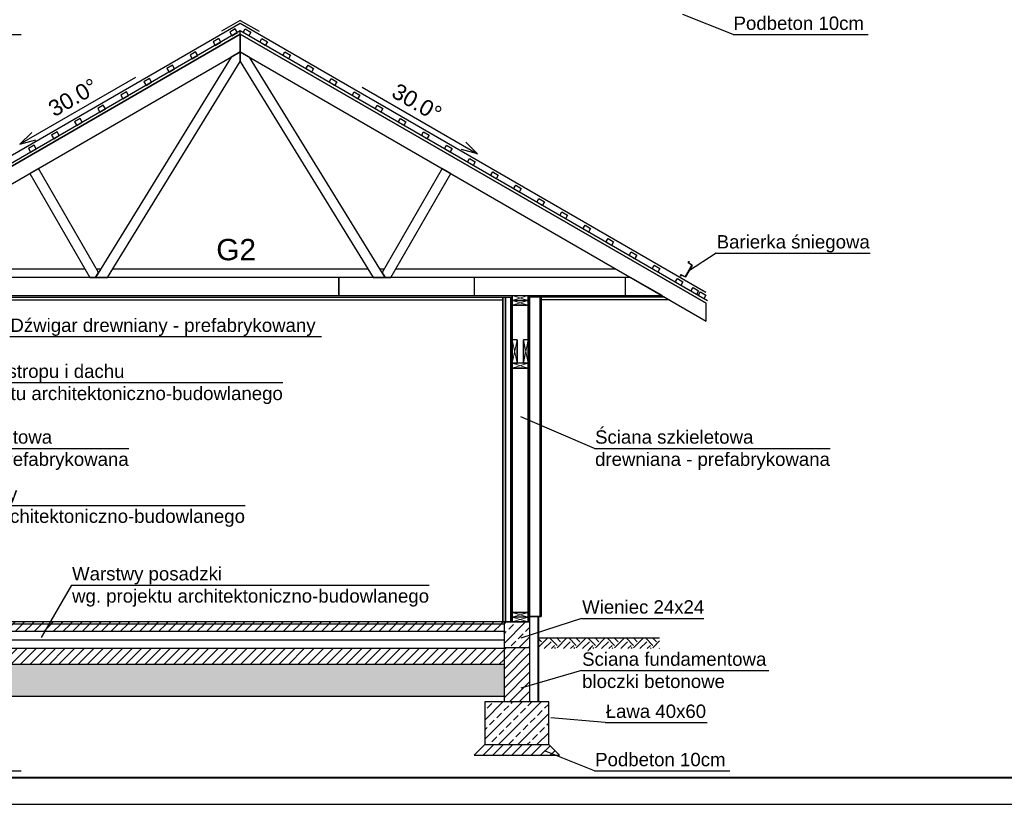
# Model space of a CAD drawing. Header units: centimetres. Extents: x 30569 to 37228, y -36705 to -28476.
# Tile 5 of 29: x 31203 to 32127, y -34973 to -34238. Entities that reach past the tile are written whole.
import ezdxf
from ezdxf.enums import TextEntityAlignment as Align

# ---------------------------------------------------------------- set-up
doc = ezdxf.new("R2010")
doc.units = ezdxf.units.CM
for name, color, linetype in [('cienka', 1, 'Continuous'), ('izolacja', 1, 'BATTING'), ('konstrukcja', 2, 'Continuous'), ('opis', 1, 'Continuous'), ('Standard', 7, 'Continuous'), ('Wymiary', 1, 'Continuous')]:
    doc.layers.add(name, color=color, linetype=linetype)
doc.layers.add('ramka', color=3, linetype='Continuous', lineweight=40)
doc.styles.add('Arial_PMR', font='arial.ttf')
doc.styles.get("Standard").update_dxf_attribs({"font": 'arial.ttf'})
doc.linetypes.add('BATTING', pattern='A,0.00254,-2.54,[134,ltypeshp.shx,S=2.54,R=0,X=-2.54,Y=0],-5.08,[134,ltypeshp.shx,S=2.54,R=180,X=2.54,Y=0],-2.54', length=10.16254)
pattern_1 = [(45, (16186.198, -35374.7966), (-4.490128, 4.490128), [])]
pattern_2 = [(45, (16054.375, -35374.797), (-8.980256, 8.980256), []), (45, (16063.355, -35374.797), (-8.980256, 8.980256), [6.35, -3.175])]

msp = doc.modelspace()

# ---------------------------------------------------------------- hatches: boundary and pattern name
at = {"layer": 'Wymiary', "transparency": 33554687}
h = msp.add_hatch(dxfattribs=at)
h.set_pattern_fill('ANSI31', color=256, scale=2)
h.set_pattern_definition(pattern_1)
h.paths.add_polyline_path([(31230.9, -34804.24), (31657.68, -34804.27), (31657.68, -34802.27), (31656.68, -34802.27), (31232.05, -34802.24)])
h.paths.add_polyline_path([(31232.05, -34802.24), (31033.1, -34802.22), (31033.1, -34804.22), (31230.9, -34804.24)])
h = msp.add_hatch(dxfattribs=at)
h.set_pattern_fill('ANSI31', color=256, scale=2)
h.set_pattern_definition(pattern_1)
h.paths.add_polyline_path([(31033.1, -34811.22), (31033.1, -34804.22), (31657.68, -34804.27), (31657.68, -34811.27)])
h = msp.add_hatch(dxfattribs=at)
h.set_pattern_fill('ANSI33', color=256, scale=2)
h.set_pattern_definition(pattern_2)
h.paths.add_polyline_path([(31659.18, -34802.27), (31657.68, -34802.27), (31657.68, -34826.27), (31681.68, -34826.27), (31681.68, -34802.27), (31680.43, -34802.27), (31665.43, -34802.27), (31659.18, -34802.27)], is_closed=False)
h = msp.add_hatch(dxfattribs=at)
h.set_pattern_fill('EARTH', color=256, scale=2, angle=45)
h.set_pattern_definition([(45, (-129.823, -690.266), (0, 17.9605122), [12.7, -12.7]), (45, (-133.19, -686.898), (0, 17.9605122), [12.7, -12.7]), (45, (-136.558, -683.531), (0, 17.9605122), [12.7, -12.7]), (135, (-136.558, -681.286), (-17.9605122, 2e-15), [12.7, -12.7]), (135, (-133.19, -677.918), (-17.9605122, 2e-15), [12.7, -12.7]), (135, (-129.823, -674.55), (-17.9605122, 2e-15), [12.7, -12.7])])
h.paths.add_polyline_path([(31690.48, -34827.27), (31803.68, -34827.27), (31803.68, -34817.27), (31690.48, -34817.27)])
h = msp.add_hatch(dxfattribs=at)
h.set_pattern_fill('ANSI31', color=256, scale=2)
h.set_pattern_definition(pattern_1)
h.paths.add_polyline_path([(31657.68, -34842.22), (31657.68, -34827.22), (31033.1, -34827.22), (31033.1, -34842.22)])
h = msp.add_hatch(dxfattribs=at)
h.set_pattern_fill('ANSI31', color=256, scale=2)
h.set_pattern_definition(pattern_1)
h.paths.add_polyline_path([(31657.68, -34877.27), (31681.68, -34877.27), (31681.68, -34826.27), (31657.68, -34826.27)])
h = msp.add_hatch(dxfattribs=at)
h.set_pattern_fill('AR-CONC', color=256, scale=0.1)
h.set_pattern_definition([(50, (16186.198, -35374.797), (18.218467, -1.593909), [1.905, -20.955]), (355, (16186.198, -35374.797), (-3.524342, 19.105685), [1.524, -16.764058]), (100.45144, (16187.716, -35374.93), (14.694125, 17.511775), [1.619, -17.809024]), (46.1842, (16186.198, -35369.717), (27.107904, -4.204233), [2.8575, -31.4325]), (96.63556, (16188.457, -35370.067), (23.740413, 24.742612), [2.4285, -26.71356]), (351.18415, (16186.198, -35369.717), (23.740413, 24.74261), [2.285997, -25.145973]), (21, (16188.738, -35370.987), (15.161439, -10.22652), [1.905, -20.955]), (326, (16188.738, -35370.987), (6.180203, 18.418797), [1.524, -16.764]), (71.45144, (16190.001, -35371.839), (21.341642, 8.192277), [1.619, -17.808994]), (37.5, (16186.198, -35374.7966), (0.3088603, 8.455504), [0, -16.5608, 0, -17.018, 0, -16.8275]), (7.5, (16186.198, -35374.797), (6.681966, 10.0180575), [0, -9.7028, 0, -16.1798, 0, -6.4135]), (327.5, (16180.5336, -35374.7966), (13.5590595, -0.5728744), [0, -6.35, 0, -19.812, 0, -26.289]), (317.5, (16177.994, -35374.797), (14.812918, 2.542649), [0, -8.255, 0, -13.1572, 0, -18.669])])
h.paths.add_polyline_path([(31657.68, -34872.22), (31657.68, -34842.22), (31033.1, -34842.22), (31033.1, -34872.22)])
h = msp.add_hatch(dxfattribs=at)
h.set_pattern_fill('ANSI33', color=256, scale=2)
h.set_pattern_definition(pattern_2)
h.paths.add_polyline_path([(31699.68, -34917.27), (31699.68, -34877.27), (31639.68, -34877.27), (31639.68, -34917.27)])
h = msp.add_hatch(dxfattribs=at)
h.set_pattern_fill('ANSI31', color=256, scale=2)
h.set_pattern_definition([(45, (18242.193, -35265.927), (-4.490128, 4.490128), [])])
h.paths.add_polyline_path([(31709.68, -34927.27), (31699.68, -34917.27), (31639.68, -34917.27), (31629.68, -34927.27)])

# ---------------------------------------------------------------- linework, layer by layer
for p, q in [((31872.52, -34251.63), (31825.48, -34232.91)), ((31077.95, -34251.63), (31204.66, -34251.63)), ((31872.52, -34251.63), (31999.22, -34251.63)), ((31856.68, -34456.53), (31830.86, -34473.24)), ((31856.68, -34456.53), (32001.12, -34456.53)), ((31194.18, -34534.77), (31486.38, -34534.77)), ((31114.83, -34577.84), (31450.36, -34577.84)), ((31742.61, -34639.54), (31673.54, -34610)), ((31084.79, -34639.54), (31305.74, -34639.54)), ((31742.61, -34639.54), (31963.57, -34639.54)), ((31079.35, -34692.94), (31414.88, -34692.94)), ((31252, -34767.71), (31223.55, -34816.96)), ((31252, -34767.71), (31587.54, -34767.71)), ((31730.49, -34798.85), (31673.48, -34817.32)), ((31730.49, -34798.85), (31845.13, -34798.85)), ((31730.49, -34847.75), (31673.48, -34864.36)), ((31730.49, -34847.75), (31906.16, -34847.75)), ((31752.56, -34896.62), (31701.68, -34892.2)), ((31752.56, -34896.62), (31848.23, -34896.62)), ((31742.7, -34941.89), (31695.65, -34923.17)), ((31077.95, -34941.89), (31204.66, -34941.89)), ((31742.7, -34941.89), (31869.4, -34941.89))]:
    msp.add_line(p, q)
at = {"layer": 'cienka', "lineweight": 0}
for p, q in [((31665.43, -34500.77), (31680.43, -34496.27)), ((31680.43, -34500.77), (31665.43, -34496.27)), ((31680.43, -34496.27), (31665.43, -34500.77)), ((31665.43, -34496.27), (31680.43, -34500.77)), ((31680.43, -34500.77), (31665.43, -34505.27)), ((31665.43, -34500.77), (31680.43, -34505.27)), ((31669.93, -34559.77), (31665.43, -34537.77)), ((31669.93, -34537.77), (31665.43, -34559.77)), ((31680.43, -34559.77), (31675.93, -34537.77)), ((31680.43, -34537.77), (31675.93, -34559.77)), ((31680.43, -34564.27), (31665.43, -34559.77)), ((31680.43, -34559.77), (31665.43, -34564.27)), ((31665.43, -34793.27), (31680.43, -34797.77)), ((31665.43, -34797.77), (31680.43, -34793.27)), ((31665.43, -34797.77), (31680.43, -34802.27)), ((31665.43, -34802.27), (31680.43, -34797.77))]:
    msp.add_line(p, q, dxfattribs=at)
at = {"layer": 'Defpoints'}
msp.add_lwpolyline([(30568.77, -34973.18), (33168.77, -34973.18), (33168.77, -33488.18), (30568.77, -33488.18)], close=True, dxfattribs=at)
at = {"layer": 'izolacja', "ltscale": 0.8}
msp.add_line((31657.68, -34819.27), (31033.1, -34819.22), dxfattribs=at)
at = {"layer": 'konstrukcja'}
for p, q in [((30973.3, -34503.43), (31410.3, -34251.13)), ((31410.3, -34251.13), (30973.3, -34503.43)), ((31410.3, -34251.13), (30973.3, -34503.43)), ((31410.3, -34251.13), (31847.3, -34503.43)), ((31410.3, -34267.87), (31410.3, -34251.13)), ((31410.3, -34267.87), (31410.3, -34251.13)), ((31410.3, -34251.13), (31410.3, -34267.87)), ((31847.3, -34503.43), (31410.3, -34251.13)), ((31410.3, -34251.13), (31410.3, -34267.87)), ((31847.3, -34503.43), (31410.3, -34251.13)), ((31014.7, -34496.27), (31410.3, -34267.87)), ((31014.7, -34496.27), (31410.3, -34267.87)), ((31401.65, -34272.87), (31274.53, -34479.27)), ((31401.65, -34272.87), (31274.53, -34479.27)), ((31410.3, -34267.87), (31401.65, -34272.87)), ((31410.3, -34267.87), (31401.65, -34272.87)), ((31410.3, -34267.87), (31847.3, -34520.17)), ((31410.3, -34267.87), (31847.3, -34520.17)), ((31410.3, -34276.93), (31410.3, -34267.87)), ((31410.3, -34276.93), (31410.3, -34267.87)), ((31418.96, -34272.87), (31410.3, -34267.87)), ((31410.3, -34267.87), (31410.3, -34276.93)), ((31418.96, -34272.87), (31410.3, -34267.87)), ((31410.3, -34267.87), (31410.3, -34276.93)), ((31546.08, -34479.27), (31418.96, -34272.87)), ((31546.08, -34479.27), (31418.96, -34272.87)), ((31285.68, -34479.27), (31410.3, -34276.93)), ((31285.68, -34479.27), (31410.3, -34276.93)), ((31410.3, -34276.93), (31534.93, -34479.27)), ((31410.3, -34276.93), (31534.93, -34479.27)), ((31221.05, -34377.14), (31212.82, -34381.89)), ((31221.05, -34377.14), (31212.82, -34381.89)), ((31212.82, -34381.89), (31269.04, -34479.27)), ((31212.82, -34381.89), (31269.04, -34479.27)), ((31277.36, -34474.67), (31221.05, -34377.14)), ((31277.36, -34474.67), (31221.05, -34377.14)), ((31599.56, -34377.14), (31543.25, -34474.67)), ((31599.56, -34377.14), (31543.25, -34474.67)), ((31551.57, -34479.27), (31607.79, -34381.89)), ((31551.57, -34479.27), (31607.79, -34381.89)), ((31607.79, -34381.89), (31599.56, -34377.14)), ((31607.79, -34381.89), (31599.56, -34377.14)), ((31274.53, -34479.27), (31277.36, -34474.67)), ((31274.53, -34479.27), (31277.36, -34474.67)), ((31543.25, -34474.67), (31546.08, -34479.27)), ((31543.25, -34474.67), (31546.08, -34479.27)), ((31502.9, -34479.27), (31044.15, -34479.27)), ((31502.9, -34479.27), (31044.15, -34479.27)), ((31269.04, -34479.27), (31274.53, -34479.27)), ((31269.04, -34479.27), (31274.53, -34479.27)), ((31274.53, -34479.27), (31285.68, -34479.27)), ((31274.53, -34479.27), (31285.68, -34479.27)), ((31776.46, -34479.27), (31502.9, -34479.27)), ((31502.9, -34479.27), (31502.9, -34496.27)), ((31776.46, -34479.27), (31502.9, -34479.27)), ((31502.9, -34479.27), (31502.9, -34496.27)), ((31502.9, -34496.27), (31502.9, -34479.27)), ((31502.9, -34496.27), (31502.9, -34479.27)), ((31534.93, -34479.27), (31546.08, -34479.27)), ((31534.93, -34479.27), (31546.08, -34479.27)), ((31546.08, -34479.27), (31551.57, -34479.27)), ((31546.08, -34479.27), (31551.57, -34479.27)), ((31629.71, -34479.27), (31629.71, -34496.27)), ((31771.7, -34479.27), (31629.71, -34479.27)), ((31629.71, -34479.27), (31629.71, -34496.27)), ((31771.7, -34479.27), (31629.71, -34479.27)), ((31629.71, -34479.27), (31629.71, -34496.27)), ((31771.7, -34479.27), (31629.71, -34479.27)), ((31629.71, -34479.27), (31629.71, -34496.27)), ((31771.7, -34479.27), (31629.71, -34479.27)), ((31771.7, -34496.27), (31771.7, -34479.27)), ((31771.7, -34496.27), (31771.7, -34479.27)), ((31771.7, -34496.27), (31771.7, -34479.27)), ((31771.7, -34496.27), (31771.7, -34479.27)), ((31805.9, -34496.27), (31776.46, -34479.27)), ((31805.9, -34496.27), (31776.46, -34479.27)), ((31014.7, -34496.27), (31502.9, -34496.27)), ((31014.7, -34496.27), (31502.9, -34496.27)), ((31502.9, -34496.27), (31805.9, -34496.27)), ((31502.9, -34496.27), (31805.9, -34496.27)), ((31629.71, -34496.27), (31771.7, -34496.27)), ((31629.71, -34496.27), (31771.7, -34496.27)), ((31629.71, -34496.27), (31771.7, -34496.27)), ((31629.71, -34496.27), (31771.7, -34496.27)), ((31665.43, -34496.27), (31665.43, -34564.27)), ((31665.43, -34496.27), (31665.43, -34802.27)), ((31665.43, -34802.27), (31665.43, -34496.27)), ((31665.43, -34496.27), (31665.43, -34500.77)), ((31665.43, -34496.27), (31665.43, -34500.77)), ((31665.43, -34496.27), (31665.43, -34500.77)), ((31665.43, -34500.77), (31665.43, -34496.27)), ((31680.43, -34564.27), (31680.43, -34496.27)), ((31680.43, -34802.27), (31680.43, -34496.27)), ((31680.43, -34496.27), (31680.43, -34802.27)), ((31680.43, -34500.77), (31680.43, -34496.27)), ((31680.43, -34500.77), (31680.43, -34496.27)), ((31680.43, -34496.27), (31680.43, -34500.77)), ((31680.43, -34500.77), (31680.43, -34496.27)), ((31665.43, -34500.77), (31680.43, -34500.77)), ((31665.43, -34802.27), (31665.43, -34500.77)), ((31680.43, -34500.77), (31665.43, -34500.77)), ((31665.43, -34500.77), (31665.43, -34802.27)), ((31665.43, -34500.77), (31680.43, -34500.77)), ((31680.43, -34500.77), (31665.43, -34500.77)), ((31665.43, -34500.77), (31665.43, -34505.27)), ((31665.43, -34500.77), (31680.43, -34500.77)), ((31665.43, -34500.77), (31665.43, -34505.27)), ((31665.43, -34505.27), (31665.43, -34500.77)), ((31680.43, -34500.77), (31665.43, -34500.77)), ((31680.43, -34500.77), (31665.43, -34500.77)), ((31680.43, -34500.77), (31665.43, -34500.77)), ((31680.43, -34500.77), (31665.43, -34500.77)), ((31665.43, -34505.27), (31680.43, -34505.27)), ((31680.43, -34505.27), (31665.43, -34505.27)), ((31680.43, -34505.27), (31665.43, -34505.27)), ((31665.43, -34793.27), (31665.43, -34505.27)), ((31665.43, -34505.27), (31665.43, -34793.27)), ((31680.43, -34505.27), (31665.43, -34505.27)), ((31680.43, -34505.27), (31665.43, -34505.27)), ((31665.43, -34505.27), (31665.43, -34793.27)), ((31665.43, -34793.27), (31665.43, -34505.27)), ((31680.43, -34505.27), (31665.43, -34505.27)), ((31680.43, -34505.27), (31665.43, -34505.27)), ((31665.43, -34793.27), (31665.43, -34505.27)), ((31665.43, -34505.27), (31665.43, -34793.27)), ((31680.43, -34505.27), (31665.43, -34505.27)), ((31680.43, -34505.27), (31665.43, -34505.27)), ((31665.43, -34505.27), (31665.43, -34793.27)), ((31665.43, -34793.27), (31665.43, -34505.27)), ((31680.43, -34505.27), (31665.43, -34505.27)), ((31680.43, -34505.27), (31665.43, -34505.27)), ((31665.43, -34505.27), (31665.43, -34793.27)), ((31665.43, -34793.27), (31665.43, -34505.27)), ((31680.43, -34505.27), (31665.43, -34505.27)), ((31680.43, -34505.27), (31665.43, -34505.27)), ((31665.43, -34505.27), (31665.43, -34793.27)), ((31665.43, -34793.27), (31665.43, -34505.27)), ((31680.43, -34505.27), (31665.43, -34505.27)), ((31680.43, -34505.27), (31665.43, -34505.27)), ((31680.43, -34505.27), (31665.43, -34505.27)), ((31680.43, -34505.27), (31665.43, -34505.27)), ((31665.43, -34505.27), (31665.43, -34537.77)), ((31665.43, -34537.77), (31665.43, -34505.27)), ((31680.43, -34505.27), (31665.43, -34505.27)), ((31680.43, -34505.27), (31665.43, -34505.27)), ((31665.43, -34505.27), (31665.43, -34537.77)), ((31665.43, -34537.77), (31665.43, -34505.27)), ((31680.43, -34505.27), (31665.43, -34505.27)), ((31680.43, -34505.27), (31665.43, -34505.27)), ((31665.43, -34505.27), (31665.43, -34537.77)), ((31665.43, -34537.77), (31665.43, -34505.27)), ((31680.43, -34500.77), (31680.43, -34802.27)), ((31680.43, -34802.27), (31680.43, -34500.77)), ((31680.43, -34505.27), (31680.43, -34500.77)), ((31680.43, -34500.77), (31680.43, -34505.27)), ((31680.43, -34505.27), (31680.43, -34500.77)), ((31680.43, -34793.27), (31680.43, -34505.27)), ((31680.43, -34505.27), (31680.43, -34793.27)), ((31680.43, -34505.27), (31680.43, -34793.27)), ((31680.43, -34793.27), (31680.43, -34505.27)), ((31680.43, -34793.27), (31680.43, -34505.27)), ((31680.43, -34505.27), (31680.43, -34793.27)), ((31680.43, -34505.27), (31680.43, -34793.27)), ((31680.43, -34793.27), (31680.43, -34505.27)), ((31680.43, -34793.27), (31680.43, -34505.27)), ((31680.43, -34505.27), (31680.43, -34793.27)), ((31680.43, -34505.27), (31680.43, -34793.27)), ((31680.43, -34793.27), (31680.43, -34505.27)), ((31680.43, -34505.27), (31680.43, -34793.27)), ((31680.43, -34793.27), (31680.43, -34505.27)), ((31680.43, -34505.27), (31680.43, -34793.27)), ((31680.43, -34793.27), (31680.43, -34505.27)), ((31680.43, -34537.77), (31680.43, -34505.27)), ((31847.3, -34520.17), (31847.3, -34503.43)), ((31847.3, -34520.17), (31847.3, -34503.43)), ((31669.93, -34537.77), (31665.43, -34537.77)), ((31665.43, -34537.77), (31665.43, -34559.77)), ((31665.43, -34559.77), (31665.43, -34537.77)), ((31665.43, -34537.77), (31665.43, -34559.77)), ((31669.93, -34537.77), (31665.43, -34537.77)), ((31669.93, -34537.77), (31665.43, -34537.77)), ((31669.93, -34537.77), (31665.43, -34537.77)), ((31669.93, -34537.77), (31665.43, -34537.77)), ((31669.93, -34537.77), (31665.43, -34537.77)), ((31669.93, -34537.77), (31665.43, -34537.77)), ((31669.93, -34537.77), (31665.43, -34537.77)), ((31669.93, -34537.77), (31665.43, -34537.77)), ((31669.93, -34559.77), (31669.93, -34537.77)), ((31669.93, -34559.77), (31669.93, -34537.77)), ((31669.93, -34537.77), (31669.93, -34559.77)), ((31669.93, -34537.77), (31669.93, -34559.77)), ((31669.93, -34559.77), (31669.93, -34537.77)), ((31669.93, -34537.77), (31669.93, -34559.77)), ((31669.93, -34559.77), (31669.93, -34537.77)), ((31669.93, -34537.77), (31669.93, -34559.77)), ((31669.93, -34559.77), (31669.93, -34537.77)), ((31680.43, -34537.77), (31675.93, -34537.77)), ((31675.93, -34537.77), (31675.93, -34559.77)), ((31675.93, -34559.77), (31675.93, -34537.77)), ((31675.93, -34537.77), (31675.93, -34559.77)), ((31680.43, -34537.77), (31675.93, -34537.77)), ((31680.43, -34537.77), (31675.93, -34537.77)), ((31675.93, -34537.77), (31675.93, -34559.77)), ((31675.93, -34559.77), (31675.93, -34537.77)), ((31680.43, -34537.77), (31675.93, -34537.77)), ((31680.43, -34537.77), (31675.93, -34537.77)), ((31675.93, -34537.77), (31675.93, -34559.77)), ((31675.93, -34559.77), (31675.93, -34537.77)), ((31680.43, -34537.77), (31675.93, -34537.77)), ((31680.43, -34537.77), (31675.93, -34537.77)), ((31675.93, -34537.77), (31675.93, -34559.77)), ((31675.93, -34559.77), (31675.93, -34537.77)), ((31680.43, -34537.77), (31675.93, -34537.77)), ((31680.43, -34537.77), (31675.93, -34537.77)), ((31680.43, -34559.77), (31680.43, -34537.77)), ((31680.43, -34559.77), (31680.43, -34537.77)), ((31680.43, -34537.77), (31680.43, -34559.77)), ((31680.43, -34559.77), (31665.43, -34559.77)), ((31665.43, -34559.77), (31665.43, -34564.27)), ((31665.43, -34559.77), (31669.93, -34559.77)), ((31665.43, -34564.27), (31665.43, -34559.77)), ((31665.43, -34559.77), (31665.43, -34564.27)), ((31680.43, -34559.77), (31665.43, -34559.77)), ((31680.43, -34559.77), (31665.43, -34559.77)), ((31669.93, -34559.77), (31665.43, -34559.77)), ((31669.93, -34559.77), (31665.43, -34559.77)), ((31675.93, -34559.77), (31669.93, -34559.77)), ((31675.93, -34559.77), (31669.93, -34559.77)), ((31675.93, -34559.77), (31669.93, -34559.77)), ((31675.93, -34559.77), (31669.93, -34559.77)), ((31675.93, -34559.77), (31669.93, -34559.77)), ((31675.93, -34559.77), (31669.93, -34559.77)), ((31675.93, -34559.77), (31680.43, -34559.77)), ((31680.43, -34559.77), (31675.93, -34559.77)), ((31680.43, -34559.77), (31675.93, -34559.77)), ((31680.43, -34564.27), (31680.43, -34559.77)), ((31680.43, -34564.27), (31680.43, -34559.77)), ((31680.43, -34559.77), (31680.43, -34564.27)), ((31665.43, -34564.27), (31680.43, -34564.27)), ((31665.43, -34564.27), (31680.43, -34564.27)), ((31680.43, -34564.27), (31665.43, -34564.27)), ((31680.43, -34564.27), (31665.43, -34564.27)), ((31665.43, -34564.27), (31665.43, -34793.27)), ((31665.43, -34793.27), (31665.43, -34564.27)), ((31680.43, -34564.27), (31665.43, -34564.27)), ((31680.43, -34564.27), (31665.43, -34564.27)), ((31665.43, -34564.27), (31665.43, -34793.27)), ((31665.43, -34793.27), (31665.43, -34564.27)), ((31680.43, -34564.27), (31665.43, -34564.27)), ((31680.43, -34564.27), (31665.43, -34564.27)), ((31665.43, -34564.27), (31665.43, -34793.27)), ((31665.43, -34793.27), (31665.43, -34564.27)), ((31680.43, -34564.27), (31665.43, -34564.27)), ((31680.43, -34564.27), (31665.43, -34564.27)), ((31665.43, -34564.27), (31665.43, -34793.27)), ((31665.43, -34793.27), (31665.43, -34564.27)), ((31680.43, -34564.27), (31665.43, -34564.27)), ((31680.43, -34564.27), (31665.43, -34564.27)), ((31665.43, -34564.27), (31665.43, -34793.27)), ((31665.43, -34793.27), (31665.43, -34564.27)), ((31680.43, -34564.27), (31665.43, -34564.27)), ((31680.43, -34564.27), (31665.43, -34564.27)), ((31665.43, -34564.27), (31665.43, -34793.27)), ((31665.43, -34793.27), (31665.43, -34564.27)), ((31680.43, -34564.27), (31665.43, -34564.27)), ((31680.43, -34564.27), (31665.43, -34564.27)), ((31665.43, -34802.27), (31665.43, -34565.27)), ((31680.43, -34565.27), (31680.43, -34802.27)), ((31680.43, -34793.27), (31665.43, -34793.27)), ((31680.43, -34793.27), (31665.43, -34793.27)), ((31680.43, -34793.27), (31665.43, -34793.27)), ((31680.43, -34793.27), (31665.43, -34793.27)), ((31680.43, -34793.27), (31665.43, -34793.27)), ((31680.43, -34793.27), (31665.43, -34793.27)), ((31680.43, -34793.27), (31665.43, -34793.27)), ((31680.43, -34793.27), (31665.43, -34793.27)), ((31680.43, -34793.27), (31665.43, -34793.27)), ((31680.43, -34793.27), (31665.43, -34793.27)), ((31680.43, -34793.27), (31665.43, -34793.27)), ((31680.43, -34793.27), (31665.43, -34793.27)), ((31680.43, -34793.27), (31665.43, -34793.27)), ((31680.43, -34793.27), (31665.43, -34793.27)), ((31680.43, -34793.27), (31665.43, -34793.27)), ((31680.43, -34793.27), (31665.43, -34793.27)), ((31680.43, -34793.27), (31665.43, -34793.27)), ((31680.43, -34793.27), (31665.43, -34793.27)), ((31680.43, -34793.27), (31665.43, -34793.27)), ((31680.43, -34793.27), (31665.43, -34793.27)), ((31680.43, -34793.27), (31665.43, -34793.27)), ((31680.43, -34793.27), (31665.43, -34793.27)), ((31680.43, -34793.27), (31665.43, -34793.27)), ((31680.43, -34793.27), (31665.43, -34793.27)), ((31665.43, -34797.77), (31665.43, -34793.27)), ((31665.43, -34793.27), (31665.43, -34797.77)), ((31680.43, -34793.27), (31665.43, -34793.27)), ((31680.43, -34793.27), (31665.43, -34793.27)), ((31665.43, -34797.77), (31665.43, -34793.27)), ((31665.43, -34793.27), (31665.43, -34797.77)), ((31680.43, -34793.27), (31665.43, -34793.27)), ((31680.43, -34793.27), (31665.43, -34793.27)), ((31665.43, -34793.27), (31680.43, -34793.27)), ((31680.43, -34793.27), (31665.43, -34793.27)), ((31665.43, -34793.27), (31680.43, -34793.27)), ((31665.43, -34793.27), (31680.43, -34793.27)), ((31680.43, -34793.27), (31665.43, -34793.27)), ((31680.43, -34793.27), (31665.43, -34793.27)), ((31680.43, -34797.77), (31665.43, -34797.77)), ((31680.43, -34797.77), (31665.43, -34797.77)), ((31680.43, -34797.77), (31665.43, -34797.77)), ((31680.43, -34797.77), (31665.43, -34797.77)), ((31665.43, -34802.27), (31665.43, -34797.77)), ((31665.43, -34797.77), (31665.43, -34802.27)), ((31680.43, -34797.77), (31665.43, -34797.77)), ((31680.43, -34797.77), (31665.43, -34797.77)), ((31665.43, -34802.27), (31665.43, -34797.77)), ((31665.43, -34797.77), (31665.43, -34802.27)), ((31680.43, -34797.77), (31665.43, -34797.77)), ((31680.43, -34797.77), (31665.43, -34797.77)), ((31680.43, -34793.27), (31675.93, -34793.27)), ((31680.43, -34793.27), (31675.93, -34793.27)), ((31680.43, -34793.27), (31675.93, -34793.27)), ((31680.43, -34793.27), (31675.93, -34793.27)), ((31680.43, -34797.77), (31680.43, -34793.27)), ((31680.43, -34793.27), (31680.43, -34797.77)), ((31680.43, -34797.77), (31680.43, -34793.27)), ((31680.43, -34793.27), (31680.43, -34797.77)), ((31680.43, -34802.27), (31680.43, -34797.77)), ((31680.43, -34797.77), (31680.43, -34802.27)), ((31680.43, -34802.27), (31680.43, -34797.77)), ((31680.43, -34797.77), (31680.43, -34802.27)), ((31657.68, -34804.27), (31033.1, -34804.22)), ((31665.43, -34802.27), (31034.1, -34802.22)), ((31657.68, -34802.27), (31657.68, -34877.27)), ((31680.43, -34802.27), (31665.43, -34802.27)), ((31665.43, -34802.27), (31680.43, -34802.27)), ((31680.43, -34802.27), (31665.43, -34802.27)), ((31680.43, -34802.27), (31665.43, -34802.27)), ((31680.43, -34802.27), (31665.43, -34802.27)), ((31680.43, -34802.27), (31665.43, -34802.27)), ((31680.43, -34802.27), (31665.43, -34802.27)), ((31681.68, -34802.27), (31680.43, -34802.27)), ((31680.43, -34802.27), (31681.68, -34802.27)), ((31681.68, -34802.27), (31681.68, -34877.27)), ((31657.68, -34811.27), (31033.1, -34811.22)), ((31657.68, -34827.27), (31033.1, -34827.22)), ((31657.68, -34826.27), (31681.68, -34826.27)), ((31657.68, -34842.27), (31033.1, -34842.22)), ((31657.68, -34872.27), (31033.1, -34872.22))]:
    msp.add_line(p, q, dxfattribs=at)
msp.add_lwpolyline([(31639.68, -34917.27), (31699.68, -34917.27), (31699.68, -34877.27), (31639.68, -34877.27)], close=True, dxfattribs=at)
at = {"layer": 'opis'}
for p, q in [((31410.3, -34238.31), (31392.55, -34248.56)), ((31410.3, -34238.31), (31428.06, -34248.56)), ((31410.3, -34241.31), (30973.66, -34493.41)), ((31846.95, -34493.41), (31410.3, -34241.31)), ((31410.3, -34248.24), (30973.3, -34500.54)), ((31848.55, -34501.27), (31410.3, -34248.24)), ((31311.91, -34291.77), (31203.66, -34354.27)), ((31524.57, -34300.93), (31632.82, -34363.43)), ((31203.66, -34354.27), (31214.64, -34343.29)), ((31203.66, -34354.27), (31218.66, -34350.25)), ((31632.82, -34363.43), (31621.84, -34352.45)), ((31632.82, -34363.43), (31617.82, -34359.41)), ((31827.76, -34478.62), (31833.97, -34467.86)), ((31834.07, -34467.94), (31827.87, -34478.67)), ((31833.93, -34467.71), (31830.46, -34465.34)), ((31830.53, -34465.24), (31833.99, -34467.61)), ((31830.58, -34464.6), (31831.23, -34464.39)), ((31831.26, -34464.5), (31830.61, -34464.71)), ((31831.23, -34464.39), (31831.26, -34464.5)), ((31058.01, -34471.27), (31264.42, -34471.27)), ((31275.39, -34471.27), (31279.45, -34471.27)), ((31290.61, -34471.27), (31530, -34471.27)), ((31541.16, -34471.27), (31545.22, -34471.27)), ((31556.19, -34471.27), (31762.6, -34471.27)), ((31823.38, -34477.98), (31823.23, -34477.31)), ((31823.35, -34477.29), (31823.5, -34477.95)), ((31823.5, -34477.95), (31823.38, -34477.98)), ((31827.55, -34478.77), (31823.77, -34476.95)), ((31823.82, -34476.84), (31827.61, -34478.66)), ((31025.35, -34497.77), (31665.43, -34497.77)), ((31034.1, -34500.27), (31656.68, -34500.27)), ((31656.68, -34802.27), (31656.68, -34497.77)), ((31656.68, -34497.77), (31656.68, -34802.27)), ((31659.18, -34497.77), (31659.18, -34802.27)), ((31659.18, -34802.27), (31659.18, -34497.77)), ((31659.18, -34802.27), (31659.18, -34497.77)), ((31659.18, -34497.77), (31659.18, -34802.27)), ((31664.18, -34497.77), (31664.18, -34802.27)), ((31664.18, -34802.27), (31664.18, -34497.77)), ((31664.18, -34802.27), (31664.18, -34497.77)), ((31664.18, -34497.77), (31664.18, -34802.27)), ((31808.5, -34497.77), (31680.43, -34497.77)), ((31681.68, -34497.77), (31681.68, -34802.27)), ((31681.68, -34802.27), (31681.68, -34497.77)), ((31681.68, -34802.27), (31681.68, -34497.77)), ((31681.68, -34497.77), (31681.68, -34802.27)), ((31691.68, -34497.77), (31691.68, -34797.27)), ((31691.68, -34797.27), (31691.68, -34497.77)), ((31691.68, -34797.27), (31691.68, -34497.77)), ((31691.68, -34497.77), (31691.68, -34797.27)), ((31692.48, -34497.77), (31692.48, -34797.27)), ((31692.48, -34797.27), (31692.48, -34497.77)), ((31812.83, -34500.27), (31692.48, -34500.27)), ((31681.68, -34797.27), (31691.68, -34797.27)), ((31691.68, -34797.27), (31681.68, -34797.27)), ((31689.68, -34877.27), (31689.68, -34797.27)), ((31690.48, -34877.27), (31690.48, -34797.27)), ((31691.68, -34797.27), (31692.48, -34797.27)), ((31692.48, -34797.27), (31691.68, -34797.27)), ((31659.18, -34802.27), (31656.68, -34802.27)), ((31656.68, -34802.27), (31659.18, -34802.27)), ((31664.18, -34802.27), (31659.18, -34802.27)), ((31659.18, -34802.27), (31664.18, -34802.27)), ((31665.43, -34802.27), (31664.18, -34802.27)), ((31664.18, -34802.27), (31665.43, -34802.27))]:
    msp.add_line(p, q, dxfattribs=at)
for points in [[(31400.42, -34249.33), (31402.42, -34252.79), (31407.62, -34249.79), (31405.62, -34246.33)], [(31420.19, -34249.33), (31418.19, -34252.79), (31412.99, -34249.79), (31414.99, -34246.33)], [(31384.83, -34258.33), (31386.83, -34261.79), (31392.03, -34258.79), (31390.03, -34255.33)], [(31435.78, -34258.33), (31433.78, -34261.79), (31428.58, -34258.79), (31430.58, -34255.33)], [(31363.18, -34270.83), (31365.18, -34274.29), (31370.38, -34271.29), (31368.38, -34267.83)], [(31457.43, -34270.83), (31455.43, -34274.29), (31450.23, -34271.29), (31452.23, -34267.83)], [(31341.53, -34283.33), (31343.53, -34286.79), (31348.73, -34283.79), (31346.73, -34280.33)], [(31479.08, -34283.33), (31477.08, -34286.79), (31471.88, -34283.79), (31473.88, -34280.33)], [(31319.88, -34295.83), (31321.88, -34299.29), (31327.08, -34296.29), (31325.08, -34292.83)], [(31500.73, -34295.83), (31498.73, -34299.29), (31493.53, -34296.29), (31495.53, -34292.83)], [(31298.23, -34308.33), (31300.23, -34311.79), (31305.42, -34308.79), (31303.42, -34305.33)], [(31522.38, -34308.33), (31520.38, -34311.79), (31515.18, -34308.79), (31517.18, -34305.33)], [(31276.58, -34320.83), (31278.58, -34324.29), (31283.77, -34321.29), (31281.77, -34317.83)], [(31544.03, -34320.83), (31542.03, -34324.29), (31536.83, -34321.29), (31538.83, -34317.83)], [(31254.93, -34333.33), (31256.93, -34336.79), (31262.12, -34333.79), (31260.12, -34330.33)], [(31565.68, -34333.33), (31563.68, -34336.79), (31558.48, -34333.79), (31560.48, -34330.33)], [(31233.28, -34345.83), (31235.28, -34349.29), (31240.47, -34346.29), (31238.47, -34342.83)], [(31587.33, -34345.83), (31585.33, -34349.29), (31580.14, -34346.29), (31582.14, -34342.83)], [(31211.63, -34358.33), (31213.63, -34361.79), (31218.82, -34358.79), (31216.82, -34355.33)], [(31608.98, -34358.33), (31606.98, -34361.79), (31601.79, -34358.79), (31603.79, -34355.33)], [(31630.63, -34370.83), (31628.63, -34374.29), (31623.44, -34371.29), (31625.44, -34367.83)], [(31652.28, -34383.33), (31650.28, -34386.79), (31645.09, -34383.79), (31647.09, -34380.33)], [(31673.93, -34395.83), (31671.93, -34399.29), (31666.74, -34396.29), (31668.74, -34392.83)], [(31695.58, -34408.33), (31693.58, -34411.79), (31688.39, -34408.79), (31690.39, -34405.33)], [(31717.24, -34420.83), (31715.24, -34424.29), (31710.04, -34421.29), (31712.04, -34417.83)], [(31738.89, -34433.33), (31736.89, -34436.79), (31731.69, -34433.79), (31733.69, -34430.33)], [(31760.54, -34445.83), (31758.54, -34449.29), (31753.34, -34446.29), (31755.34, -34442.83)], [(31782.19, -34458.33), (31780.19, -34461.79), (31774.99, -34458.79), (31776.99, -34455.33)], [(31803.84, -34470.83), (31801.84, -34474.29), (31796.64, -34471.29), (31798.64, -34467.83)], [(31825.49, -34483.33), (31823.49, -34486.79), (31818.29, -34483.79), (31820.29, -34480.33)], [(31840.21, -34491.83), (31838.21, -34495.29), (31833.01, -34492.29), (31835.01, -34488.83)], [(31847.14, -34495.83), (31845.14, -34499.29), (31839.94, -34496.29), (31841.94, -34492.83)]]:
    msp.add_lwpolyline(points, close=True, dxfattribs=at)
for centre, radius, start, end in [((31830.7, -34465), 0.42, 107.63808, 235.09877), ((31830.7, -34465), 0.3, 107.63808, 235), ((31833.87, -34467.81), 0.115, 330, 55.63783), ((31833.85, -34467.81), 0.248, 330, 55.63783), ((31823.64, -34477.22), 0.42, 64.90123, 192.36192), ((31823.64, -34477.22), 0.3, 65, 192.36192), ((31827.66, -34478.54), 0.248, 244.36217, 330), ((31827.66, -34478.56), 0.115, 244.36217, 330)]:
    msp.add_arc(centre, radius, start, end, dxfattribs=at)
at = {"layer": 'ramka'}
msp.add_lwpolyline([(30718.77, -34948.18), (33143.77, -34948.18), (33143.77, -33513.18), (30718.77, -33513.18)], close=True, dxfattribs=at)
at = {"layer": 'Standard', "color": 254, "lineweight": 0}
for p, q in [((31656.68, -34496.27), (31659.18, -34496.27)), ((31659.18, -34496.27), (31656.68, -34496.27)), ((31659.18, -34496.27), (31664.18, -34496.27)), ((31664.18, -34496.27), (31659.18, -34496.27)), ((31664.18, -34496.27), (31665.43, -34496.27)), ((31665.43, -34496.27), (31664.18, -34496.27)), ((31680.43, -34496.27), (31665.43, -34496.27))]:
    msp.add_line(p, q, dxfattribs=at)
at = {"layer": 'Standard', "color": 8, "lineweight": 0}
msp.add_line((31680.43, -34496.27), (31665.43, -34496.27), dxfattribs=at)
at = {"layer": 'Standard', "color": 5, "lineweight": 0}
msp.add_line((31680.43, -34496.27), (31665.43, -34496.27), dxfattribs=at)
at = {"layer": 'Standard', "color": 0, "lineweight": 0}
for p, q in [((31680.43, -34496.27), (31665.43, -34496.27)), ((31680.43, -34496.27), (31665.43, -34496.27)), ((31680.43, -34505.27), (31675.93, -34505.27)), ((31680.43, -34505.27), (31675.93, -34505.27)), ((31680.43, -34505.27), (31675.93, -34505.27)), ((31680.43, -34505.27), (31675.93, -34505.27)), ((31680.43, -34505.27), (31680.43, -34537.77)), ((31680.43, -34537.77), (31680.43, -34505.27)), ((31680.43, -34505.27), (31680.43, -34537.77)), ((31680.43, -34537.77), (31680.43, -34505.27)), ((31680.43, -34505.27), (31680.43, -34537.77)), ((31680.43, -34564.27), (31680.43, -34793.27)), ((31680.43, -34793.27), (31680.43, -34564.27)), ((31680.43, -34564.27), (31680.43, -34793.27)), ((31680.43, -34793.27), (31680.43, -34564.27)), ((31680.43, -34564.27), (31680.43, -34793.27)), ((31680.43, -34793.27), (31680.43, -34564.27)), ((31680.43, -34564.27), (31680.43, -34793.27)), ((31680.43, -34793.27), (31680.43, -34564.27)), ((31680.43, -34564.27), (31680.43, -34793.27)), ((31680.43, -34793.27), (31680.43, -34564.27)), ((31680.43, -34564.27), (31680.43, -34793.27)), ((31680.43, -34793.27), (31680.43, -34564.27))]:
    msp.add_line(p, q, dxfattribs=at)
at = {"layer": 'Wymiary'}
for p, q in [((31410.3, -34251.13), (31410.3, -34248.24)), ((31690.48, -34817.27), (31803.68, -34817.27)), ((31629.68, -34927.27), (31639.68, -34917.27)), ((31709.68, -34927.27), (31699.68, -34917.27)), ((31629.68, -34927.27), (31709.68, -34927.27))]:
    msp.add_line(p, q, dxfattribs=at)

# ---------------------------------------------------------------- texts
at = {"char_height": 12.5, "attachment_point": 1}
for s, insert, width in [('Podbeton 10cm', (31873.02, -34234.69), 215.954), ('Barierka śniegowa ', (31857.18, -34439.59), 372.0349), ('Dźwigar drewniany - prefabrykowany ', (31194.68, -34517.84), 372.0349), ('Warstwy  stropu i dachu\\Pwg. projektu architektoniczno-budowlanego', (31115.33, -34560.91), 348.2333), ('Ściana szkieletowa \\Pdrewniana - prefabrykowana ', (31085.29, -34622.6), 372.0349), ('Ściana szkieletowa \\Pdrewniana - prefabrykowana ', (31743.11, -34622.6), 372.0349), ('Warstwy ściany\\Pwg. projektu architektoniczno-budowlanego', (31079.85, -34676), 348.2333), ('Warstwy posadzki\\Pwg. projektu architektoniczno-budowlanego', (31252.5, -34750.78), 348.2333), ('Wieniec 24x24 ', (31730.99, -34781.91), 215.954), ('Ściana fundamentowa\\Pbloczki betonowe ', (31730.99, -34830.82), 215.954), ('Ława 40x60 ', (31753.06, -34879.69), 215.954), ('Podbeton 10cm', (31743.2, -34924.96), 215.954)]:
    msp.add_mtext(s, dxfattribs=dict(at, insert=insert, width=width))
at = {"layer": 'cienka', "lineweight": 0, "style": 'Arial_PMR'}
msp.add_text('G2 ', height=20, dxfattribs=at).set_placement((31410.3, -34453.17), align=Align.MIDDLE_CENTER)
at = {"layer": 'Wymiary', "char_height": 15, "width": 215.1431, "attachment_point": 2, "line_spacing_factor": 0.974696}
for insert, rotation in [((31249.65, -34303.94), 30), ((31579.79, -34308.6), 330)]:
    msp.add_mtext('30.0°', dxfattribs=dict(at, insert=insert, rotation=rotation))

doc.saveas('drawing.dxf')
